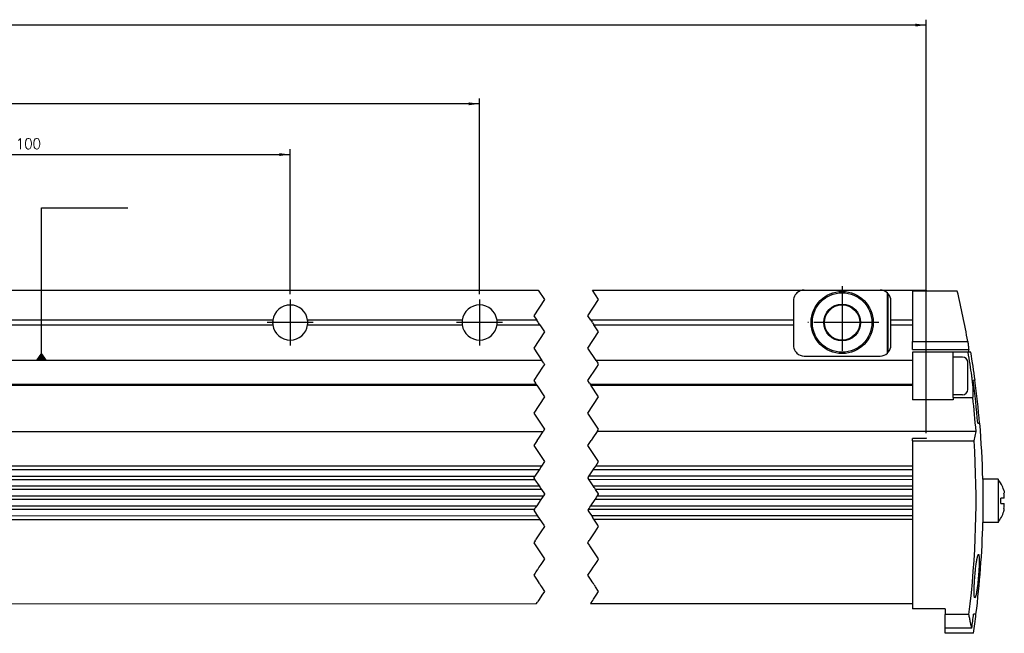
# Model space of a CAD drawing. Header units: millimetres. Extents: x -285 to 969, y -217 to 203.
# Tile 9 of 15: x 12 to 194, y -20 to 93. Entities that reach past the tile are written whole.
import ezdxf

# ---------------------------------------------------------------- set-up
doc = ezdxf.new("R2010")
doc.units = ezdxf.units.MM
doc.linetypes.add('DOT_CENTER', pattern=[14, 12, -1, 0, -1])
doc.layers.add('1', color=7, linetype='Continuous')
doc.styles.add('CONVERTER_11', font='txt.shx', dxfattribs={"width": 0.9})
doc.dimstyles.new('ME10_DIM_40', dxfattribs={"dimtxt": 2, "dimasz": 2, "dimexe": 1, "dimexo": 1, "dimgap": 1, "dimtad": 1, "dimdec": 0, "dimdsep": 46, "dimtxsty": 'CONVERTER_11', "dimsah": 1, "dimcen": 0.09, "dimclrd": 2, "dimclre": 2, "dimclrt": 2, "dimadec": 0, "dimazin": 0, "dimtfac": 1, "dimtdec": 4, "dimtix": 1, "dimtmove": 0, "dimatfit": 3, "dimfxl": 1, "dimtolj": 1, "dimtzin": 0, "dimarcsym": 0})
doc.dimstyles.new('ME10_DIM_41', dxfattribs={"dimtxt": 2, "dimasz": 2, "dimexe": 1, "dimexo": 1, "dimgap": 1, "dimtad": 1, "dimdsep": 46, "dimtxsty": 'CONVERTER_11', "dimsah": 1, "dimcen": 0.09, "dimclrd": 2, "dimclre": 2, "dimclrt": 2, "dimadec": 0, "dimazin": 0, "dimtfac": 1, "dimtdec": 4, "dimtix": 1, "dimtmove": 0, "dimatfit": 3, "dimfxl": 1, "dimtolj": 1, "dimtzin": 0, "dimarcsym": 0})
doc.dimstyles.new('ME10_DIM_42', dxfattribs={"dimtxt": 2, "dimasz": 2, "dimexe": 1, "dimexo": 1, "dimgap": 1, "dimtad": 1, "dimdsep": 46, "dimtxsty": 'CONVERTER_11', "dimsah": 1, "dimcen": 0.09, "dimclrd": 2, "dimclre": 2, "dimclrt": 2, "dimadec": 0, "dimazin": 0, "dimtfac": 1, "dimtdec": 4, "dimtix": 1, "dimtmove": 0, "dimatfit": 3, "dimfxl": 1, "dimtolj": 1, "dimtzin": 0, "dimarcsym": 0})
doc.dimstyles.get("Standard").update_dxf_attribs({"dimtxt": 0.18, "dimasz": 0.18, "dimexe": 0.18, "dimexo": 0.0625, "dimgap": 0.09, "dimtad": 0, "dimtih": 1, "dimtoh": 1, "dimdec": 4, "dimzin": 0, "dimdsep": 46, "dimtxsty": 'Standard', "dimcen": 0.09, "dimadec": 0, "dimazin": 0, "dimtfac": 1, "dimtdec": 4, "dimtofl": 0, "dimtmove": 0, "dimatfit": 3, "dimfxl": 1, "dimtolj": 1, "dimtzin": 0, "dimarcsym": 0})

# ---------------------------------------------------------------- blocks, each defined once
blk = doc.blocks.new('Regla_G-340-VS4__10', base_point=(-177.3597035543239, -20.28655233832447))
at = {"color": 7, "linetype": 'Continuous'}
for p, q in [((-31.40283750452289, 43.22138161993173), (107.4429190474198, 43.23078915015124)), ((117.4380407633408, 43.23810657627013), (156.5943774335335, 43.24075962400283)), ((156.5943774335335, 43.24075962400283), (170.5943774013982, 43.24170819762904)), ((170.5943774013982, 43.24170819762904), (179.0943773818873, 43.24228411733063)), ((171.9491711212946, 37.68322148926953), (171.9610808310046, 42.70201369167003)), ((172.1201561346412, 31.74783506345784), (172.1194251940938, 42.53578800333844)), ((179.0943909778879, 43.04162071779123), (176.6103529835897, 43.04145241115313)), ((176.6103529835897, 43.04145241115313), (176.6107160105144, 37.68353733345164)), ((179.0943773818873, 43.24228411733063), (179.0943909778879, 43.04162071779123)), ((184.8763884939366, 43.04201236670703), (179.0943909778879, 43.04162071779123)), ((154.5945129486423, 41.24062411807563), (154.5947540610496, 37.68204563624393)), ((172.5947540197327, 37.68326523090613), (172.5945129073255, 41.24184371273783)), ((58.37765580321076, 37.66888600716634), (-29.4024608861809, 37.66293854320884)), ((-29.4024010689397, 36.78009576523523), (58.37771563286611, 36.78604331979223)), ((93.37765575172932, 37.67125765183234), (64.81742197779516, 37.66932254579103)), ((64.81748181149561, 36.78647964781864), (93.37771555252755, 36.78841475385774)), ((107.1486513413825, 37.67219070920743), (99.81742189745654, 37.67169397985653)), ((99.81748173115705, 36.78885108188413), (107.7371866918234, 36.78938768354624)), ((154.5947540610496, 37.68204563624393), (117.1437730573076, 37.67950813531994)), ((117.7323084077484, 36.79670510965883), (154.594813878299, 36.79920273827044)), ((154.5947540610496, 37.68204563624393), (154.594813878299, 36.79920273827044)), ((154.594813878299, 36.79920273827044), (154.5950685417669, 33.04062412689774)), ((171.9618342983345, 31.58158791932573), (171.9491711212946, 37.68322148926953)), ((176.6107160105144, 37.68353733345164), (172.5947540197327, 37.68326523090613)), ((172.594813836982, 36.80042233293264), (172.5947540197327, 37.68326523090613)), ((172.594813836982, 36.80042233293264), (176.6107758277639, 36.80069443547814)), ((172.5950685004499, 33.04184372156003), (172.594813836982, 36.80042233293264)), ((176.6107160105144, 37.68353733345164), (176.6107758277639, 36.80069443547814)), ((176.6107758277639, 36.80069443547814), (176.6109830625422, 33.74211594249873)), ((176.6109830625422, 33.74211594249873), (186.8099966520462, 33.74280691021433)), ((176.6110846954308, 32.24211594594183), (176.6109830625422, 33.74211594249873)), ((156.5952040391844, 31.04075964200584), (170.5952039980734, 31.04170821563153)), ((176.6110846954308, 32.24211594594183), (186.9859032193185, 32.24281889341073)), ((184.1111186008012, 31.74196060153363), (176.6111186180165, 31.74145243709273)), ((176.6111186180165, 31.74145243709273), (176.6112202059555, 30.24211585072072)), ((186.8823280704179, 31.74214836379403), (184.1111186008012, 31.74196060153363)), ((184.1111792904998, 30.84624122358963), (184.1111186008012, 31.74196060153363)), ((187.3787185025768, 31.74218199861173), (186.8823280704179, 31.74214836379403)), ((108.1095556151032, 30.23083429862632), (-160.4179198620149, 30.21264014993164)), ((176.6112202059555, 30.24211585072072), (118.104677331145, 30.23815172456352)), ((176.6112202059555, 30.24211585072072), (176.6117157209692, 22.92880881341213)), ((185.8311792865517, 30.84635776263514), (184.1111792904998, 30.84624122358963)), ((184.111653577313, 23.84624123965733), (184.1111792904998, 30.84624122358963)), ((186.8314164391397, 27.34625613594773), (186.8312470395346, 29.84642523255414)), ((186.8315858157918, 24.84642580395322), (186.8314164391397, 27.34625613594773)), ((-160.4176215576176, 25.80996497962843), (107.0447205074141, 25.82808695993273)), ((-156.3461364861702, 25.63403617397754), (107.1621849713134, 25.65189026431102)), ((117.0398422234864, 25.83540438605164), (176.6115185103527, 25.83944068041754)), ((117.1573066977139, 25.65920767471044), (172.5198275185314, 25.66295877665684)), ((172.3436109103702, 25.83915150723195), (172.5915353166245, 25.59126069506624)), ((172.5915185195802, 25.83916830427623), (172.5915353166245, 25.59126069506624)), ((176.6115353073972, 25.59153307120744), (172.5915353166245, 25.59126069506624)), ((188.1322697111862, 26.54289649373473), (187.7884466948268, 26.54287319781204)), ((188.1577938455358, 26.54289822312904), (188.1322697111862, 26.54289649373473)), ((185.8316535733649, 23.84635777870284), (184.111653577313, 23.84624123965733)), ((184.1116861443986, 23.36558355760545), (184.111653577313, 23.84624123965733)), ((184.1117157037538, 22.92931697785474), (176.6117157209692, 22.92880881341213)), ((184.1116861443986, 23.36558355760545), (187.733697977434, 23.36582896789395)), ((184.1116861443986, 23.36558355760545), (184.1117157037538, 22.92931697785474)), ((188.6583495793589, 18.64293212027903), (189.0003865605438, 18.64295529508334)), ((189.0003865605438, 18.64295529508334), (189.0257783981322, 18.64295701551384)), ((-162.9170301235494, 17.08089739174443), (108.327751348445, 17.09645929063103)), ((188.3349749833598, 17.10774913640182), (118.33263007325, 17.10377737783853)), ((187.968601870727, 15.37125532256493), (188.3349749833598, 17.10774913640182)), ((179.1122009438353, 15.76748830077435), (176.6122009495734, 15.76731891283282)), ((176.6122278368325, 15.37048980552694), (176.6122009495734, 15.76731891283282)), ((176.6122278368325, 15.37048980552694), (187.968601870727, 15.37125532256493)), ((176.6122278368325, 15.37048980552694), (176.6125451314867, 10.68753739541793)), ((179.1121930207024, 15.88442583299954), (179.1122009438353, 15.76748830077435)), ((108.0476128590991, 10.67625155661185), (-160.4165949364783, 10.65806161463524)), ((107.5923637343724, 9.99337786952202), (-160.4165486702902, 9.97521885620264)), ((176.6125913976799, 10.00469455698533), (117.5972424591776, 10.00069595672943)), ((176.6125451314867, 10.68753739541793), (118.0524915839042, 10.68356964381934)), ((176.6125451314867, 10.68753739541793), (176.6125913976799, 10.00469455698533)), ((176.6125913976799, 10.00469455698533), (176.6126693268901, 8.85453719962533)), ((-160.4164707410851, 8.82506156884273), (106.8255575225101, 8.84316855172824)), ((106.8232280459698, 8.16032565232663), (-160.4164244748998, 8.14221885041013)), ((176.6127155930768, 8.17169446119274), (116.8183497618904, 8.16764307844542)), ((116.8304362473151, 8.85048663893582), (176.6126693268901, 8.85453719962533)), ((176.6126693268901, 8.85453719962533), (176.6127155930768, 8.17169446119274)), ((176.6127155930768, 8.17169446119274), (176.6127935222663, 7.02153740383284)), ((192.3967474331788, 8.26252198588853), (189.5955492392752, 8.26182547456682)), ((189.5955492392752, 8.26182547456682), (189.5961394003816, 0.26283826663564)), ((192.3967474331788, 8.26252198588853), (192.3972894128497, 0.26252193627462)), ((-160.4163465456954, 6.99206157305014), (107.5899647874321, 7.01022054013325)), ((108.0451728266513, 6.32740848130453), (-160.4163002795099, 6.30921885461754)), ((117.5850865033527, 7.01753796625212), (176.6127935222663, 7.02153740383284)), ((176.6128397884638, 6.33869450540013), (118.0402945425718, 6.33472590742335)), ((176.6127935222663, 7.02153740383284), (176.6128397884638, 6.33869450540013)), ((176.6128397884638, 6.33869450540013), (176.6129177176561, 5.18853740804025)), ((-160.4162223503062, 5.15906158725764), (108.3816279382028, 5.17727417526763)), ((107.9263788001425, 4.49440046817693), (-160.4161760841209, 4.47621886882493)), ((176.6129639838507, 4.50569454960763), (117.9312575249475, 4.50171855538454)), ((118.3865066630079, 5.18459226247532), (176.6129177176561, 5.18853740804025)), ((176.6129177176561, 5.18853740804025), (176.6129639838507, 4.50569454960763)), ((176.6129639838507, 4.50569454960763), (176.6130419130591, 3.35553721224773)), ((193.5531402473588, 4.76260033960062), (192.9091104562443, 4.76255664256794)), ((192.9091782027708, 3.76255665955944), (193.5512076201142, 3.76191939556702)), ((-160.4160981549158, 3.32606158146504), (107.1595726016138, 3.34419117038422)), ((106.7043236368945, 2.66131772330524), (-160.416051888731, 2.64321887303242)), ((176.6130881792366, 2.67269461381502), (116.7092023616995, 2.66863581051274)), ((117.1644513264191, 3.35150925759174), (176.6130419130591, 3.35553721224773)), ((176.6130419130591, 3.35553721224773), (176.6130881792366, 2.67269461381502)), ((176.6130881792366, 2.67269461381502), (176.6131661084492, 1.52253721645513)), ((-160.4159739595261, 1.49306158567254), (107.25598001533, 1.51119769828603)), ((-160.4159276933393, 0.81021884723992), (107.7111879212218, 0.82838583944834)), ((117.2511017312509, 1.51851512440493), (176.6131661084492, 1.52253721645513)), ((117.7063096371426, 0.83570326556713), (176.613212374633, 0.83969451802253)), ((176.6131661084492, 1.52253721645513), (176.613212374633, 0.83969451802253)), ((176.613212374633, 0.83969451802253), (176.6143366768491, -15.75388404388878)), ((192.3972894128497, 0.26252193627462), (189.5961394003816, 0.26283826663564)), ((-160.4148708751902, -14.78736224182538), (107.0839532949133, -14.76923778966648)), ((117.0910584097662, -14.76191955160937), (176.6142691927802, -14.75788654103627)), ((182.6143366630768, -15.75347751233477), (176.6143366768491, -15.75388404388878)), ((182.6143366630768, -15.75347751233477), (182.6144058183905, -16.77414092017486)), ((187.0089246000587, -16.77384312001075), (182.6144058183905, -16.77414092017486)), ((182.6145764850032, -19.29300978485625), (182.6144058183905, -16.77414092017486)), ((188.3252589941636, -16.70480426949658), (187.8948092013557, -16.70483343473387)), ((187.5481279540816, -19.29267549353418), (182.6145764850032, -19.29300978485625)), ((182.6146417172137, -20.25577210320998), (182.6145764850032, -19.29300978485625)), ((187.8403636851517, -20.25541803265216), (182.6146417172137, -20.25577210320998))]:
    blk.add_line(p, q, dxfattribs=at)
at = {"color": 2, "linetype": 'DOT_CENTER'}
for p, q in [((107.4429190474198, 43.23078915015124), (108.5967784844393, 41.49999999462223)), ((118.5967784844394, 41.49999999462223), (117.4380407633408, 43.23810657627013)), ((108.5967784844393, 41.49999999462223), (106.5967784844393, 38.49999999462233)), ((116.5967784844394, 38.49999999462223), (118.5967784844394, 41.49999999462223)), ((106.5967784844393, 38.49999999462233), (107.1486513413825, 37.67219070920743)), ((117.1437730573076, 37.67950813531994), (116.5967784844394, 38.49999999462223)), ((107.3957803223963, 37.30149723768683), (107.1486513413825, 37.67219070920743)), ((107.3957803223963, 37.30149723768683), (107.4900573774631, 37.16008165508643)), ((107.7371866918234, 36.78938768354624), (107.4900573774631, 37.16008165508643)), ((107.7371866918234, 36.78938768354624), (108.5967784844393, 35.49999999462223)), ((117.1437730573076, 37.67950813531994), (117.3909024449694, 37.30881405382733)), ((117.4851790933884, 37.16739908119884), (117.3909024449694, 37.30881405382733)), ((117.4851790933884, 37.16739908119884), (117.7323084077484, 36.79670510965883)), ((118.5967784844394, 35.49999999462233), (117.7323084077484, 36.79670510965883)), ((108.5967784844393, 35.49999999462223), (106.5967784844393, 32.49999999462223)), ((116.5967784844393, 32.49999999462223), (118.5967784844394, 35.49999999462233)), ((106.5967784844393, 32.49999999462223), (108.1095556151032, 30.23083429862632)), ((118.104677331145, 30.23815172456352), (116.5967784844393, 32.49999999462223)), ((108.4428738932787, 29.73085688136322), (108.1095556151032, 30.23083429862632)), ((108.5967784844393, 29.49999999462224), (108.236418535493, 28.95946007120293)), ((108.4428738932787, 29.73085688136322), (108.5967784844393, 29.49999999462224)), ((118.104677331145, 30.23815172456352), (118.4379956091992, 29.73817430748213)), ((118.2412972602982, 28.96677815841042), (118.5967784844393, 29.49999999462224)), ((118.5967784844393, 29.49999999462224), (118.4379956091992, 29.73817430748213)), ((108.236418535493, 28.95946007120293), (106.5967784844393, 26.49999999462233)), ((116.5967784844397, 26.49999999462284), (118.2412972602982, 28.96677815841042)), ((106.5967784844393, 26.49999999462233), (106.9113931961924, 26.02807792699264)), ((107.0447205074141, 25.82808695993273), (106.9113931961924, 26.02807792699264)), ((107.0447205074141, 25.82808695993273), (107.0910155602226, 25.75864438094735)), ((107.1621849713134, 25.65189026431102), (107.0910155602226, 25.75864438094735)), ((107.1621849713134, 25.65189026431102), (108.5967784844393, 23.49999999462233)), ((116.9065149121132, 26.03539535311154), (116.5967784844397, 26.49999999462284)), ((116.9065149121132, 26.03539535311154), (117.0398422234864, 25.83540438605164)), ((117.0861372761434, 25.76596180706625), (117.0398422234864, 25.83540438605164)), ((117.0861372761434, 25.76596180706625), (117.1573066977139, 25.65920767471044)), ((118.5967784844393, 23.49999999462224), (117.1573066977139, 25.65920767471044)), ((108.5967784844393, 23.49999999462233), (106.5967784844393, 20.49999999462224)), ((116.5967784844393, 20.49999999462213), (118.5967784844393, 23.49999999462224)), ((106.5967784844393, 20.49999999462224), (108.5967784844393, 17.49999999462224)), ((118.5967784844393, 17.49999999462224), (116.5967784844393, 20.49999999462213)), ((107.5120680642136, 15.87293436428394), (108.327751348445, 17.09645929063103)), ((108.5967784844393, 17.49999999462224), (108.327751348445, 17.09645929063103)), ((118.33263007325, 17.10377737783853), (117.5169467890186, 15.88025245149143)), ((118.33263007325, 17.10377737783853), (118.5967784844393, 17.49999999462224)), ((107.2022611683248, 15.40822402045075), (106.5967784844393, 14.49999999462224)), ((107.2022611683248, 15.40822402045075), (107.5120680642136, 15.87293436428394)), ((116.5967784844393, 14.49999999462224), (117.2071398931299, 15.41554210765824)), ((117.5169467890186, 15.88025245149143), (117.2071398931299, 15.41554210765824)), ((106.5967784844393, 14.49999999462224), (108.5967784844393, 11.49999999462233)), ((118.5967784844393, 11.49999999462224), (116.5967784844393, 14.49999999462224)), ((108.5967784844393, 11.49999999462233), (108.0476128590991, 10.67625155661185)), ((118.0524915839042, 10.68356964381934), (118.5967784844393, 11.49999999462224)), ((107.5923637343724, 9.99337786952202), (106.8255575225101, 8.84316855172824)), ((107.7728456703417, 10.26410077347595), (107.5923637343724, 9.99337786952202)), ((107.8671308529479, 10.40552854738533), (107.7728456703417, 10.26410077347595)), ((108.0476128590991, 10.67625155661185), (107.8671308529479, 10.40552854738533)), ((116.8304362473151, 8.85048663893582), (117.5972424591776, 10.00069595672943)), ((117.5972424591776, 10.00069595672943), (117.7777243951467, 10.27141886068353)), ((117.7777243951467, 10.27141886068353), (117.872009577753, 10.41284663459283)), ((117.872009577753, 10.41284663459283), (118.0524915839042, 10.68356964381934)), ((106.6450756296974, 8.57244571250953), (106.5967784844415, 8.49999999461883)), ((106.5967784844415, 8.49999999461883), (106.6427623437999, 8.43102420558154)), ((106.6427623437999, 8.43102420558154), (106.8232280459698, 8.16032565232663)), ((106.8255575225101, 8.84316855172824), (106.6450756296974, 8.57244571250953)), ((106.8232280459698, 8.16032565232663), (107.5899647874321, 7.01022054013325)), ((116.5967784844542, 8.49999999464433), (116.6499543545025, 8.57976379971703)), ((116.6378840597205, 8.43834163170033), (116.5967784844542, 8.49999999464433)), ((116.8183497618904, 8.16764307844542), (116.6378840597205, 8.43834163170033)), ((116.6499543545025, 8.57976379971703), (116.8304362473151, 8.85048663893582)), ((117.5850865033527, 7.01753796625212), (116.8183497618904, 8.16764307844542)), ((107.5899647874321, 7.01022054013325), (107.7704305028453, 6.73952196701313)), ((107.7704305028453, 6.73952196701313), (107.8647071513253, 6.59810699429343)), ((107.8647071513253, 6.59810699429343), (108.0451728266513, 6.32740848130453)), ((108.0451728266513, 6.32740848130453), (108.5789573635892, 5.52673167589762)), ((108.5967784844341, 5.49999999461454), (108.3816279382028, 5.17727417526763)), ((108.5789573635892, 5.52673167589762), (108.5967784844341, 5.49999999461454)), ((117.7655521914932, 6.74683943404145), (117.5850865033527, 7.01753796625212)), ((117.8598288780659, 6.60542440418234), (117.7655521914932, 6.74683943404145)), ((118.0402945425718, 6.33472590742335), (117.8598288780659, 6.60542440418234)), ((118.5740790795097, 5.53404910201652), (118.0402945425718, 6.33472590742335)), ((118.3865066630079, 5.18459226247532), (118.5967784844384, 5.49999999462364)), ((118.5967784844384, 5.49999999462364), (118.5740790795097, 5.53404910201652)), ((107.9263788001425, 4.49440046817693), (107.1595726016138, 3.34419117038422)), ((108.1068607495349, 4.76512339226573), (107.9263788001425, 4.49440046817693)), ((108.2011459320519, 4.90655116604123), (108.1068607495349, 4.76512339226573)), ((108.3816279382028, 5.17727417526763), (108.2011459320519, 4.90655116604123)), ((117.1644513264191, 3.35150925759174), (117.9312575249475, 4.50171855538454)), ((117.9312575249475, 4.50171855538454), (118.11173947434, 4.77244147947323)), ((118.11173947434, 4.77244147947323), (118.2060246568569, 4.91386925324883)), ((118.2060246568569, 4.91386925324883), (118.3865066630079, 5.18459226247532)), ((106.6543621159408, 2.58637544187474), (106.5967784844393, 2.49999999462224)), ((106.5967784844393, 2.49999999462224), (106.8012703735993, 2.19326216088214)), ((106.7043236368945, 2.66131772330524), (106.6543621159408, 2.58637544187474)), ((106.8153434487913, 2.82784744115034), (106.7043236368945, 2.66131772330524)), ((106.8012703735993, 2.19326216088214), (107.25598001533, 1.51119769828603)), ((106.8848055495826, 2.93204059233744), (106.8153434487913, 2.82784744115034)), ((106.9790907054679, 3.07346832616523), (106.8848055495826, 2.93204059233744)), ((107.1595726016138, 3.34419117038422), (106.9790907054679, 3.07346832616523)), ((116.5967784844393, 2.49999999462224), (116.6592408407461, 2.59369352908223)), ((116.5967784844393, 2.49999999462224), (116.7963920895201, 2.20057958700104)), ((116.6592408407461, 2.59369352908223), (116.7092023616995, 2.66863581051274)), ((116.7092023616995, 2.66863581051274), (116.8202221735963, 2.83516552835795)), ((116.7963920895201, 2.20057958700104), (117.2511017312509, 1.51851512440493)), ((116.8202221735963, 2.83516552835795), (116.8896842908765, 2.93935870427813)), ((116.8896842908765, 2.93935870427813), (116.9839694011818, 3.08078636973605)), ((116.9839694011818, 3.08078636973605), (117.1644513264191, 3.35150925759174)), ((107.25598001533, 1.51119769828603), (107.4364455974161, 1.24049932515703)), ((107.4364455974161, 1.24049932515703), (107.4997043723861, 1.14561116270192)), ((107.4997043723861, 1.14561116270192), (107.5307222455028, 1.09908435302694)), ((107.5307222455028, 1.09908435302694), (107.7111879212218, 0.82838583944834)), ((107.7111879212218, 0.82838583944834), (108.4397260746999, -0.26442139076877)), ((117.2511017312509, 1.51851512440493), (117.4336005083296, 1.24476695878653)), ((117.4948260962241, 1.15292857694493), (117.4336005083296, 1.24476695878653)), ((117.5258439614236, 1.10640177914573), (117.4948260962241, 1.15292857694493)), ((117.7063096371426, 0.83570326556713), (117.5258439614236, 1.10640177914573)), ((118.4348477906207, -0.25710396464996), (117.7063096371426, 0.83570326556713)), ((107.9227781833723, -1.51100045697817), (106.94144609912, -2.98299858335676)), ((108.5967784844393, -0.50000000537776), (107.9227781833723, -1.51100045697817)), ((108.4397260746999, -0.26442139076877), (108.5967784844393, -0.50000000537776)), ((116.9463248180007, -2.97568050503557), (117.9276569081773, -1.50368236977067)), ((117.9276569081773, -1.50368236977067), (118.5967784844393, -0.50000000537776)), ((118.5967784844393, -0.50000000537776), (118.4348477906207, -0.25710396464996)), ((106.8517209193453, -3.11758635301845), (106.5967784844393, -3.50000000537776)), ((106.5967784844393, -3.50000000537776), (106.9762735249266, -4.06924256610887)), ((106.8517209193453, -3.11758635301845), (106.94144609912, -2.98299858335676)), ((116.5967784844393, -3.50000000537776), (116.7467615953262, -3.27502533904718)), ((116.9147037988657, -3.97688797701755), (116.5967784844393, -3.50000000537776)), ((116.7467615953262, -3.27502533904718), (116.8565996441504, -3.11026826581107)), ((116.9463248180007, -2.97568050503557), (116.8565996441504, -3.11026826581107)), ((106.9762735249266, -4.06924256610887), (107.1096008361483, -4.26923353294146)), ((107.1096008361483, -4.26923353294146), (108.5967784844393, -6.50000000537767)), ((116.9713952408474, -4.06192513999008), (116.9147037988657, -3.97688797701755)), ((117.1054429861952, -4.26299675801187), (116.9713952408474, -4.06192513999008)), ((118.5967784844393, -6.50000000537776), (117.1054429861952, -4.26299675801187)), ((108.4173485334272, -6.76914493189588), (107.9265592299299, -7.50532888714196)), ((108.5967784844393, -6.50000000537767), (108.4173485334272, -6.76914493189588)), ((117.9314379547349, -7.49801079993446), (118.4222272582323, -6.76182684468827)), ((118.4222272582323, -6.76182684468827), (118.5967784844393, -6.50000000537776)), ((106.99275330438, -8.90603777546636), (106.8423008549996, -9.13171644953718)), ((107.2475752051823, -8.52380492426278), (106.99275330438, -8.90603777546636)), ((107.2654393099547, -8.49700876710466), (107.2475752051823, -8.52380492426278)), ((107.5650290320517, -8.04762418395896), (107.2654393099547, -8.49700876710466)), ((107.9265592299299, -7.50532888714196), (107.5650290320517, -8.04762418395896)), ((116.8471795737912, -9.12439837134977), (116.9976320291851, -8.89871968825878)), ((116.9976320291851, -8.89871968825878), (117.2524539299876, -8.51648683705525)), ((117.2524539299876, -8.51648683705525), (117.2703180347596, -8.48969067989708)), ((117.2703180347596, -8.48969067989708), (117.5699077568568, -8.04030609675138)), ((117.5699077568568, -8.04030609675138), (117.9314379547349, -7.49801079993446)), ((106.8423008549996, -9.13171644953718), (106.5967784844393, -9.50000000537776)), ((106.5967784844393, -9.50000000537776), (107.2116817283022, -10.42235487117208)), ((107.2116817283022, -10.42235487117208), (107.4308689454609, -10.75113569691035)), ((107.4308689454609, -10.75113569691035), (107.603915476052, -11.01070549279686)), ((116.5967784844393, -9.50000000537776), (116.8471795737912, -9.12439837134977)), ((117.2068034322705, -10.41503742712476), (116.5967784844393, -9.50000000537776)), ((117.4259906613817, -10.74381827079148), (117.2068034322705, -10.41503742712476)), ((117.5990371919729, -11.00338806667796), (117.4259906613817, -10.74381827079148)), ((107.603915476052, -11.01070549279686), (107.6218817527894, -11.03765490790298)), ((107.6218817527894, -11.03765490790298), (107.6401862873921, -11.06511170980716)), ((107.6401862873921, -11.06511170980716), (107.7941703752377, -11.29615375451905)), ((107.7941703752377, -11.29615375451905), (107.857250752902, -11.39070840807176)), ((107.857250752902, -11.39070840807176), (107.8936096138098, -11.44524669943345)), ((107.8936096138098, -11.44524669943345), (108.0342913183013, -11.65626925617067)), ((108.0342913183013, -11.65626925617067), (108.5967784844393, -12.50000000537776)), ((108.5967784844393, -12.50000000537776), (108.1191896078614, -13.21638332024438)), ((117.6170034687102, -11.03033748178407), (117.5990371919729, -11.00338806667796)), ((117.635308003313, -11.05779428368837), (117.6170034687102, -11.03033748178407)), ((117.7892920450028, -11.28883632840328), (117.635308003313, -11.05779428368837)), ((117.7892920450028, -11.28883632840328), (117.8523724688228, -11.38339098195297)), ((117.8887313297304, -11.43792927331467), (117.8523724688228, -11.38339098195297)), ((118.0294130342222, -11.64895183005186), (117.8887313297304, -11.43792927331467)), ((118.5967784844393, -12.50000000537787), (118.0294130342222, -11.64895183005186)), ((118.1240683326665, -13.20906523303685), (118.5967784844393, -12.50000000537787)), ((107.2172926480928, -14.56922875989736), (107.3194365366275, -14.41601292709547)), ((107.4839713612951, -14.16921069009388), (107.3194365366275, -14.41601292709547)), ((107.6173107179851, -13.96920165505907), (107.4839713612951, -14.16921069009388)), ((108.1191896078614, -13.21638332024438), (107.6173107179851, -13.96920165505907)), ((117.3243152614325, -14.40869483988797), (117.2221713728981, -14.56191067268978)), ((117.3243152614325, -14.40869483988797), (117.4888500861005, -14.16189260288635)), ((117.4888500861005, -14.16189260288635), (117.6221894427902, -13.96188356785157)), ((117.6221894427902, -13.96188356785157), (118.1240683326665, -13.20906523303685)), ((107.0839532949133, -14.76923778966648), (107.2172926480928, -14.56922875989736)), ((117.2221713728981, -14.56191067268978), (117.0910584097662, -14.76191955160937))]:
    blk.add_line(p, q, dxfattribs=at)
at = {"color": 7, "linetype": 'Continuous'}
for radius in [5.750000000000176, 5.500000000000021, 3.400000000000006, 3.250000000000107]:
    blk.add_circle((163.5947839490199, 37.24123392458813), radius, dxfattribs=at)
for centre, radius, start, end in [((156.5945129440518, 41.24075962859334), 2.000000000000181, 146.4465856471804, 180.0038820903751), ((156.5945129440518, 41.24075962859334), 2.000000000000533, 133.1085773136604, 146.4465856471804), ((156.5945129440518, 41.24075962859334), 2.000000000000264, 90.00388209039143, 133.1085773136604), ((170.5945129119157, 41.24170820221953), 2.000000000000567, 46.89920071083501, 90.00388209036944), ((170.5945129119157, 41.24170820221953), 2.00000000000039, 40.31879306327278, 46.89920071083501), ((170.5945129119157, 41.24170820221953), 2.000000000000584, 0.00388209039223, 40.31879306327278), ((21.64351510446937, 4.24994043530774), 167.7790088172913, 10.12428569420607, 13.36828040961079), ((61.59756881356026, 37.22768287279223), 3.250000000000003, 7.81003710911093, 172.1977308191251), ((96.59756873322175, 37.23005430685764), 3.249999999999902, 7.81003710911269, 172.1977270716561), ((61.59756881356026, 37.22768287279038), 3.250000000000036, 178.7571920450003, 181.2505722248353), ((61.59756881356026, 37.22768287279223), 3.249999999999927, 172.1977308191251, 178.7571920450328), ((61.59756881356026, 37.22768287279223), 3.250000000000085, 181.2505722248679, 187.8100349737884), ((61.59756881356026, 37.22768287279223), 3.250000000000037, 187.8100349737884, 352.1977292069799), ((61.59756881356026, 37.22768287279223), 3.249999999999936, 1.25047941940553, 7.81003710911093), ((61.59756881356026, 37.22768287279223), 3.25000000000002, 352.1977292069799, 358.7571917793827), ((61.59756881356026, 37.22768287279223), 3.249999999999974, 358.7571917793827, 1.25047941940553), ((96.59756873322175, 37.23005430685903), 3.250000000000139, 178.7571799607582, 181.2505724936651), ((96.59756873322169, 37.23005430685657), 3.250000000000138, 172.1977270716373, 178.7571799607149), ((96.59756873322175, 37.23005430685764), 3.250000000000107, 181.2505724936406, 187.8100349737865), ((96.59756873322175, 37.23005430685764), 3.25000000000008, 187.8100349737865, 352.1977292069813), ((96.59756873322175, 37.23005430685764), 3.24999999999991, 1.25058439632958, 7.81003710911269), ((96.59756873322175, 37.23005430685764), 3.249999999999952, 352.1977292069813, 358.7571919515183), ((96.59756873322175, 37.23005430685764), 3.249999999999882, 358.7571919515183, 1.25058439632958), ((156.5950685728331, 33.04075951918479), 2.000000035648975, 180.0038787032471, 213.5611742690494), ((170.5950685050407, 33.04170821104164), 1.999999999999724, 319.688971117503, 0.00388209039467), ((156.5950683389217, 33.04075987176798), 2.000000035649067, 213.5611863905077, 226.8992052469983), ((156.5950685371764, 33.04075963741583), 2.000000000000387, 226.8991965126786, 270.0038818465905), ((170.5950685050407, 33.04170821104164), 1.999999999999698, 270.0038815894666, 313.1085634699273), ((170.5950685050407, 33.04170821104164), 1.999999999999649, 313.1085634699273, 319.688971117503), ((21.64351510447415, 4.24994043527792), 167.5102588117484, 7.92787896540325, 9.44626441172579), ((21.64351510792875, 4.2499404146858), 167.6952788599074, 9.43575134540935, 9.60919915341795), ((21.64351510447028, 4.24994043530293), 167.9999434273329, 7.62542459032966, 9.41849106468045), ((185.831246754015, 29.84635747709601), 1.000000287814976, 0.00388210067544, 90.00386559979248), ((21.64351510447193, 4.24994043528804), 167.6338663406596, 4.92546217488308, 7.64216763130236), ((21.64351510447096, 4.24994043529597), 167.9746448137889, 4.91545296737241, 7.62657928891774), ((185.8315855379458, 24.84635805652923), 1.0000002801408, 270.0038981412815, 0.00388164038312), ((21.64351510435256, 4.2499404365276), 167.1866204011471, 4.41079753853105, 6.56547951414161), ((21.64351510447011, 4.24994043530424), 167.9999434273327, 1.36836911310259, 4.91471153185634), ((21.64351510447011, 4.24994043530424), 166.6964850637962, 352.7545531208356, 3.82538393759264), ((187.2735430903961, 4.26217485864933), 6.499999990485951, 17.77567642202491, 37.9837545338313), ((190.3473276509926, 4.95796954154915), 3.211760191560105, 356.5125834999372, 12.69579932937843), ((187.2735430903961, 4.26217485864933), 5.657738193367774, 354.9337793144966, 5.07398386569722), ((190.3053969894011, 3.62183855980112), 3.248831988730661, 346.4332662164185, 2.47120493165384), ((187.2735430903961, 4.26217485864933), 6.499999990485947, 322.0240087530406, 342.2320868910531), ((21.64806037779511, 4.31077289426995), 167.9968542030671, 352.8137543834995, 358.6193073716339), ((21.64351528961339, 4.24994181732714), 167.5666892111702, 351.9233934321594, 352.8161635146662), ((21.64351510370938, 4.24994042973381), 167.9937649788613, 351.6123005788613, 352.834532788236)]:
    blk.add_arc(centre, radius, start, end, dxfattribs=at)
for points, knots in [([(186.8099966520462, 33.74280691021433), (186.8410127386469, 33.49294158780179), (186.9030286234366, 32.99334199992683), (186.9582831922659, 32.49294950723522), (186.9859032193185, 32.24281889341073)], [0, 0, 0, 0, 0.7553393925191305, 1.510282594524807, 1.510282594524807, 1.510282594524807, 1.510282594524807]), ([(187.733697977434, 23.36582896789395), (187.7417730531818, 23.37524802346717), (187.7648414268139, 23.40215576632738), (187.7876496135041, 23.47438700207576), (187.8118380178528, 23.59354978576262), (187.8328172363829, 23.82183914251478), (187.8395018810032, 24.17774728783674), (187.8275600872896, 24.57063542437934), (187.8055251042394, 24.97392145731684), (187.7750998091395, 25.39412437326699), (187.7238389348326, 25.95539475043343), (187.6505978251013, 26.62355633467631), (187.5857980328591, 27.1075158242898), (187.5527892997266, 27.35404273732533)], [0, 0, 0, 0, 0.0369746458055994, 0.1056267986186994, 0.2222991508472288, 0.4035209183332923, 0.7910307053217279, 1.290416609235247, 1.582100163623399, 2.002726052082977, 2.554218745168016, 3.272853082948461, 4.019013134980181, 4.019013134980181, 4.019013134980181, 4.019013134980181]), ([(193.4632271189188, 6.246566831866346), (193.4833422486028, 6.180803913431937), (193.5268600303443, 6.038530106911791), (193.5554734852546, 5.866242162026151), (193.5629148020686, 5.702750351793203), (193.5031382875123, 5.674501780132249), (193.4805624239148, 5.663833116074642)], [0, 0, 0, 0, 0.2038755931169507, 0.4410716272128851, 0.5565356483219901, 0.6266069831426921, 0.6266069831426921, 0.6266069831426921, 0.6266069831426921]), ([(193.4634959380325, 2.278621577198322), (193.4834774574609, 2.344484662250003), (193.5267063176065, 2.486975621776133), (193.5571700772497, 2.657838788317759), (193.5611312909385, 2.829071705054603), (193.4922497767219, 2.850722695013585), (193.463577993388, 2.859734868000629)], [0, 0, 0, 0, 0.2038735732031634, 0.4410686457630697, 0.5566713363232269, 0.6391024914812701, 0.6391024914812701, 0.6391024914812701, 0.6391024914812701]), ([(188.1434939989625, -13.65983917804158), (188.1244816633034, -13.65287576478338), (188.0814030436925, -13.63709790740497), (188.0561704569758, -13.5621870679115), (188.0281250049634, -13.44211515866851), (188.0069451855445, -13.24036727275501), (187.9896145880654, -12.9338239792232), (187.9836633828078, -12.53682434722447), (187.9890270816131, -12.05619033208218), (188.0098587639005, -11.40592944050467), (188.0532373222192, -10.59244328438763), (188.1239225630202, -9.638790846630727), (188.2132686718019, -8.686929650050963), (188.3023725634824, -7.909662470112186), (188.3797805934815, -7.334956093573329), (188.4346422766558, -6.969877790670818), (188.481829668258, -6.687152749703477), (188.5194942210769, -6.481201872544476), (188.5613631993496, -6.273661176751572), (188.6063043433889, -6.061208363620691), (188.6716645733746, -5.858504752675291), (188.7124455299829, -5.714151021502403), (188.7695906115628, -5.67309034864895), (188.7880933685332, -5.659795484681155)], [0, 0, 0, 0, 0.0580844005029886, 0.1316090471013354, 0.2177380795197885, 0.4360779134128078, 0.7331032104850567, 1.141748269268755, 1.625654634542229, 2.175452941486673, 3.093244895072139, 4.069430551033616, 5.044047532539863, 5.961213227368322, 6.416266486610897, 6.783694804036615, 7.068654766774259, 7.276247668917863, 7.411511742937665, 7.704561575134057, 7.922456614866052, 8.062684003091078, 8.129827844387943, 8.129827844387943, 8.129827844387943, 8.129827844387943]), ([(188.7880933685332, -5.659795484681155), (188.8046184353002, -5.67364841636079), (188.8569220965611, -5.717494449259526), (188.8720787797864, -5.867005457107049), (188.9045708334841, -6.076451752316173), (188.9175733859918, -6.386647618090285), (188.925211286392, -6.780975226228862), (188.9193460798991, -7.260398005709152), (188.8989477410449, -7.910359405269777), (188.8556457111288, -8.7260206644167), (188.7850832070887, -9.68242316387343), (188.6958594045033, -10.63563869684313), (188.6136123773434, -11.35420374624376), (188.5455626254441, -11.86989085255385), (188.4958921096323, -12.21672607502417), (188.4338494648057, -12.60447858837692), (188.3702186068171, -12.94728457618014), (188.3121905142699, -13.2084703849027), (188.2691824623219, -13.37121612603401), (188.2303502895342, -13.4944772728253), (188.1945893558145, -13.58097350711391), (188.1643801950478, -13.63752128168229), (188.1472927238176, -13.65578005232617), (188.1434939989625, -13.65983917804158)], [0, 0, 0, 0, 0.0632143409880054, 0.200080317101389, 0.418466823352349, 0.7153771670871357, 1.122848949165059, 1.604986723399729, 2.152345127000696, 3.074071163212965, 4.054961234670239, 5.029239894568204, 5.946022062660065, 6.224514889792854, 6.589696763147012, 6.997110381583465, 7.402493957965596, 7.635511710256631, 7.799527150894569, 7.907506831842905, 8.022635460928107, 8.080886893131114, 8.097538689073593, 8.097538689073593, 8.097538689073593, 8.097538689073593]), ([(187.5481279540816, -19.29267549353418), (187.5110700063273, -19.13101007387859), (187.4295368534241, -18.77532135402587), (187.3029193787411, -18.18938707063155), (187.1599539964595, -17.51149808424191), (187.0609174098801, -17.02778545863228), (187.0089246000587, -16.77384312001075)], [0, 0, 0, 0, 0.4975709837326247, 1.094732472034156, 1.79834088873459, 2.575969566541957, 2.575969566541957, 2.575969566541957, 2.575969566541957])]:
    blk.add_open_spline(points, degree=3, knots=knots, dxfattribs=at)
at = {"layer": '1', "color": 2, "linetype": 'DOT_CENTER'}
for p, q in [((163.5947839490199, 43.99123392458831), (163.5947839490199, 30.49123392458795)), ((61.59756881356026, 41.47768287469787), (61.59756881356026, 32.97768287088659)), ((96.59756873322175, 41.48005430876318), (96.59756873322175, 32.9800543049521)), ((65.84756881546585, 37.22768287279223), (57.34756881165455, 37.22768287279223)), ((100.8475687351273, 37.23005430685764), (92.34756873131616, 37.23005430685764)), ((170.3447839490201, 37.24123392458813), (156.8447839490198, 37.24123392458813))]:
    blk.add_line(p, q, dxfattribs=at)
blk = doc.blocks.new('Regla_serie_G-340-VS4__11', base_point=(-177.3597035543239, -41.78688212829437))
blk.add_blockref('Regla_G-340-VS4__10', (-177.3597035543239, -20.28655233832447))
blk = doc.blocks.new('*D77')
at = {"layer": '1', "color": 2, "linetype": 'Continuous'}
for p, q in [((-162.9170301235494, 18.08089739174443), (-162.9170301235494, 93.2577062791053)), ((179.1122009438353, 16.76748830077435), (179.1122009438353, 93.2577062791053)), ((179.1122009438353, 92.2577062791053), (-162.9170301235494, 92.2577062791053))]:
    blk.add_line(p, q, dxfattribs=at)
at = {"layer": '1', "color": 2}
for points in [[(-160.9170301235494, 92.5210112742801), (-160.9170301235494, 91.99440128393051), (-162.9170301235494, 92.2577062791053)], [(177.1122009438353, 91.99440128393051), (177.1122009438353, 92.5210112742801), (179.1122009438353, 92.2577062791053)]]:
    blk.add_solid(points, dxfattribs=at)
at = {"layer": '1', "color": 2, "insert": (-14.08936723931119, 93.45770627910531), "char_height": 2, "attachment_point": 7, "rotation": 0.00013888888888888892, "line_spacing_factor": 0.60024009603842, "style": 'CONVERTER_11'}
blk.add_mtext('\\C2;\\C2;440\\C2;[CM+100]', dxfattribs=at)
blk = doc.blocks.new('*D78')
at = {"layer": '1', "color": 2, "linetype": 'Continuous'}
for p, q in [((-38.40243095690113, 44.97090734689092), (-38.40243095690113, 69.3054206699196)), ((61.59756881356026, 42.47768287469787), (61.59756881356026, 69.3054206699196)), ((-38.40243095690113, 68.3054206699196), (61.59756881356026, 68.3054206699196))]:
    blk.add_line(p, q, dxfattribs=at)
at = {"layer": '1', "color": 2}
for points in [[(-36.40243095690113, 68.56872566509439), (-36.40243095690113, 68.0421156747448), (-38.40243095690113, 68.3054206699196)], [(59.59756881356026, 68.0421156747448), (59.59756881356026, 68.56872566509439), (61.59756881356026, 68.3054206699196)]]:
    blk.add_solid(points, dxfattribs=at)
at = {"layer": '1', "color": 2, "insert": (10.89695500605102, 69.3054206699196), "char_height": 2, "attachment_point": 7, "rotation": 0.00013888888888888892, "line_spacing_factor": 0.60024009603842, "style": 'CONVERTER_11'}
blk.add_mtext('100', dxfattribs=at)
blk = doc.blocks.new('*D79')
at = {"layer": '1', "color": 2, "linetype": 'Continuous'}
for p, q in [((-138.4024307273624, 44.96413182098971), (-138.4024307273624, 78.69607014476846)), ((96.59756873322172, 42.48005430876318), (96.59756873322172, 78.69607014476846)), ((96.59756873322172, 77.69607014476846), (-138.4024307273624, 77.69607014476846))]:
    blk.add_line(p, q, dxfattribs=at)
at = {"layer": '1', "color": 2}
for points in [[(-136.4024307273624, 77.95937513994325), (-136.4024307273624, 77.43276514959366), (-138.4024307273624, 77.69607014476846)], [(94.59756873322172, 77.43276514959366), (94.59756873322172, 77.95937513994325), (96.59756873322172, 77.69607014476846)]]:
    blk.add_solid(points, dxfattribs=at)
at = {"layer": '1', "color": 2, "insert": (-41.58330428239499, 78.89607014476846), "char_height": 2, "attachment_point": 7, "rotation": 0.00013888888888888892, "line_spacing_factor": 0.60024009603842, "style": 'CONVERTER_11'}
blk.add_mtext('\\C2;\\C2;235\\C2;[CM/2+65]', dxfattribs=at)
blk = doc.blocks.new('A', base_point=(6.99999999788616, 0.99999999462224))
at = {"layer": '1', "color": 7, "linetype": 'Continuous'}
blk.add_line((77.52093728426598, 30.22876179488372), (-160.5179199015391, 30.21263341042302), dxfattribs=at)
at = {"layer": '1', "color": 2}
blk.add_solid([(15.61258815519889, 31.72456717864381), (14.55229667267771, 30.22456717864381), (16.67287963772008, 30.22456717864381)], dxfattribs=at)
blk.add_blockref('Regla_serie_G-340-VS4__11', (-177.3597035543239, -41.78688212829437))
at = {"layer": '1'}
for base, p1, p2, text, dimstyle, override, picture, middle in [((179.1122009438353, 92.2577062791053), (-162.9170301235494, 17.08089739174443), (179.1122009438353, 15.76748830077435), '<>[CM+100]', 'ME10_DIM_40', {"dimpost": '<>[CM+100]'}, '*D77', (-5.38936723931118, 94.45770627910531)), ((96.59756873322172, 77.69607014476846), (-138.4024307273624, 43.96413182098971), (96.59756873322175, 41.48005430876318), '<>[CM/2+65]', 'ME10_DIM_42', {"dimpost": '<>[CM/2+65]'}, '*D79', (-31.88330428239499, 79.89607014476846))]:
    dim = blk.add_linear_dim(base=base, p1=p1, p2=p2, text=text, dimstyle=dimstyle, override=override, dxfattribs=at)
    dim.commit()
    dim.dimension.update_dxf_attribs({"geometry": picture, "text_midpoint": middle, "text_rotation": 0.00013888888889})
dim = blk.add_linear_dim(base=(-38.40243095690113, 68.3054206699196), p1=(61.59756881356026, 41.47768287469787), p2=(-38.40243095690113, 43.97090734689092), dimstyle='ME10_DIM_41', dxfattribs=at)
dim.commit()
dim.dimension.update_dxf_attribs({"geometry": '*D78', "text_midpoint": (12.99695500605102, 70.3054206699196), "text_rotation": 0.00013888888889})
at = {"layer": '1', "color": 2, "linetype": 'Continuous', "has_arrowhead": 0}
blk.add_leader([(15.61258815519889, 30.22456717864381), (15.61258815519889, 58.4657920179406), (31.61258815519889, 58.4657920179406)], dimstyle='Standard', dxfattribs=at)

msp = doc.modelspace()

# ---------------------------------------------------------------- block references
msp.add_blockref('A', (6.99999999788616, 0.99999999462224))

doc.saveas('drawing.dxf')
